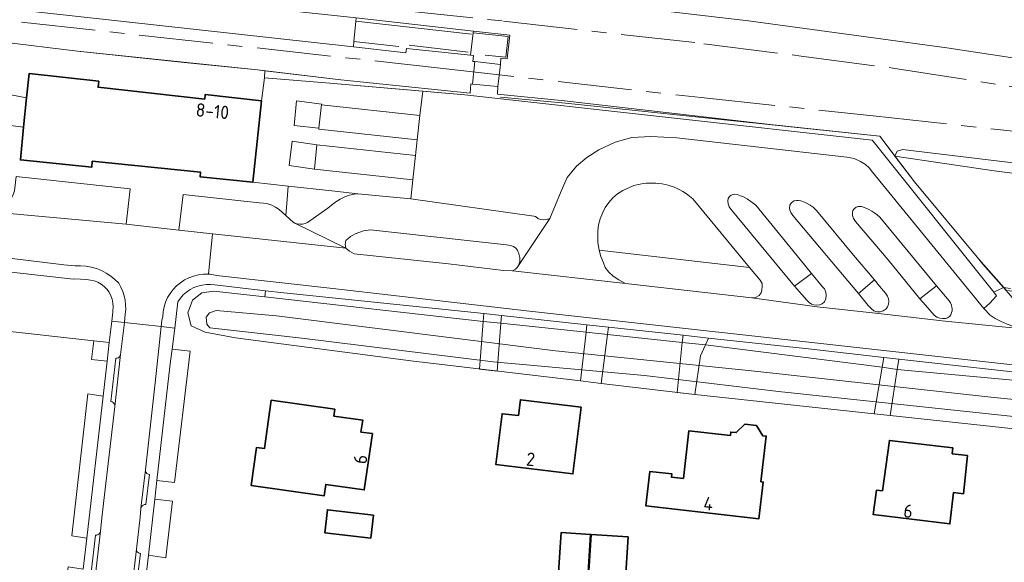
# Model space of a CAD drawing. Header units: metres. Extents: x 244832 to 245816, y 594581 to 595225.
# Tile 32 of 34: x 245589 to 245722, y 595044 to 595117. Entities that reach past the tile are written whole.
import ezdxf
from ezdxf.enums import TextEntityAlignment as Align

# ---------------------------------------------------------------- set-up
doc = ezdxf.new("R2010")
doc.units = ezdxf.units.M
doc.linetypes.add('AM-AS', pattern=[16, 10, -2, 2, -2])
doc.linetypes.add('IE-TERREINAFSCHEIDING', pattern=[10, 8, -2])
for name, color, linetype, lineweight in [('B-XX-AM-AS_SPOOR-G', 10, 'AM-AS', 18), ('B-XX-GR-GRAS-GV', 60, 'Continuous', 13), ('B-XX-GR-GROENVOORZIENING-GV', 80, 'Continuous', 18), ('B-XX-IE-TERREINAFSCHEIDING-G', 210, 'IE-TERREINAFSCHEIDING', 18), ('B-XX-IE-TERREINAFSCHEIDING_KUNSTMATIG_HEKWERK-G', 20, 'IE-TERREINAFSCHEIDING-KUNSTMATIG', 18), ('B-XX-KW-KUNSTWERK_DEK-GV', 170, 'Continuous', 18), ('B-XX-KW-KUNSTWERK_PERRON-GV', 170, 'Continuous', 18), ('B-XX-OG-BEBOUWING-GV', 7, 'Continuous', 35), ('B-XX-OG-BEBOUWING-T18', 10, 'Continuous', 18), ('B-XX-OG-BEBOUWING_OVERBOUWING-GV', 7, 'Continuous', 18), ('B-XX-OG-TERREIN_ERF-GV', 7, 'Continuous', 18), ('B-XX-OG-WATER-GV', 130, 'Continuous', 18), ('B-XX-OG-WATER_SLOOT-GV', 120, 'Continuous', 18), ('B-XX-VH-VERHARDING_GESLOTEN-GV', 252, 'Continuous', 18), ('B-XX-VH-VERHARDING_HALFVERHARDING-GV', 252, 'Continuous', 18), ('B-XX-VH-VERHARDING_OPEN-GV', 252, 'Continuous', 18), ('B-XX-VH-VERHARDING_TEGEL-GV', 252, 'Continuous', 18)]:
    doc.layers.add(name, color=color, linetype=linetype, lineweight=lineweight)
doc.styles.add('NLCS-ISO-M-T18', font='NLCS-ISO.ttf', dxfattribs={"height": 1.8})
doc.linetypes.add('IE-TERREINAFSCHEIDING-KUNSTMATIG', pattern='A,4,[82,NLCS.SHX,S=0.75,R=90,X=0,Y=0],4,-2', length=10)

msp = doc.modelspace()

# ---------------------------------------------------------------- linework, layer by layer
at = {"layer": 'B-XX-AM-AS_SPOOR-G', "color": 252}
for points in [[(245421.24, 595137.44), (245451.61, 595137.6), (245462.74, 595137.34), (245474.43, 595136.68), (245503.21, 595133.76), (245527.53, 595131.02), (245614.73, 595121.51), (245640.22, 595118.63), (245654.32, 595117.16), (245681.41, 595114.11), (245694.55, 595112.43), (245706.94, 595110.81), (245722.63, 595108.36), (245734.42, 595106.34), (245746.57, 595104.02), (245756.76, 595101.94), (245770.47, 595098.93)], [(245421.11, 595135.39), (245446.08, 595132.74), (245645.79, 595110.81), (245681.03, 595106.83), (245704.25, 595104.38), (245770.1, 595097.11)]]:
    msp.add_lwpolyline(points, dxfattribs=at)
at = {"layer": 'B-XX-GR-GRAS-GV', "color": 252}
msp.add_lwpolyline([(245707.2, 595098.93), (245720.62, 595096.94), (245744.91, 595093.83), (245766.02, 595091.56), (245784.31, 595089.79), (245791.1, 595089.45), (245793.42, 595089.68), (245794.22, 595090.62), (245741.83, 595095.79), (245708.22, 595099.82), (245707.52, 595099.58)], close=True, dxfattribs=at)
msp.add_lwpolyline([(245744.91, 595093.83), (245720.62, 595096.94), (245707.2, 595098.93), (245709.84, 595095.45), (245718.53, 595085), (245719.08, 595084.36), (245721.87, 595081.18), (245722.83, 595081.06)], dxfattribs=at)
at = {"layer": 'B-XX-GR-GROENVOORZIENING-GV', "color": 252}
msp.add_lwpolyline([(245658, 595120.66), (245687.44, 595117.18), (245714.24, 595113.53), (245738.23, 595109.89)], dxfattribs=at)
for points in [[(245632.36, 595109.21), (245622.08, 595110.44), (245622.05, 595109.5), (245630.31, 595108.81), (245649.09, 595107.22), (245704.14, 595101.09), (245704.21, 595101.01), (245720.57, 595080.57), (245720.92, 595080.73), (245721.87, 595081.18), (245719.08, 595084.36), (245718.53, 595085), (245709.84, 595095.45), (245707.2, 595098.93), (245705.16, 595101.63), (245690.35, 595103.19), (245662.55, 595106.38), (245653.52, 595107.29), (245653.58, 595108.32), (245650.13, 595108.66), (245649.91, 595108.68), (245649.8, 595107.45)], [(245679.25, 595093.69), (245678.9, 595093.94), (245678.54, 595094.16), (245678.16, 595094.36), (245677.78, 595094.55), (245677.39, 595094.72), (245676.99, 595094.86), (245676.58, 595094.99), (245676.17, 595095.1), (245675.75, 595095.18), (245675.33, 595095.24), (245674.9, 595095.28), (245674.48, 595095.3), (245674.05, 595095.3), (245673.62, 595095.27), (245673.2, 595095.23), (245672.78, 595095.16), (245672.36, 595095.07), (245671.95, 595094.96), (245670.43, 595094.29), (245669.74, 595093.82), (245669.11, 595093.28), (245668.55, 595092.66), (245668.07, 595091.98), (245667.68, 595091.24), (245667.38, 595090.46), (245667.17, 595089.66), (245667.07, 595088.83), (245667.06, 595088), (245667.09, 595087.29), (245667.15, 595086.73), (245667.23, 595086.24), (245687.54, 595083.9), (245679.91, 595093.15)], [(245631.55, 595092.65), (245632.28, 595093.14), (245632.9, 595093.44), (245633.53, 595093.66), (245634.13, 595093.78), (245634.66, 595093.84), (245631.15, 595094.23), (245625.24, 595094.88), (245625.08, 595093.12), (245624.9, 595090.91), (245625.94, 595089.97), (245625.98, 595089.96), (245626.01, 595089.94), (245626.05, 595089.92), (245626.08, 595089.91), (245626.12, 595089.89), (245626.46, 595089.78), (245626.81, 595089.73), (245627.17, 595089.75), (245627.52, 595089.83), (245627.85, 595089.98), (245628.15, 595090.18), (245630.58, 595091.92)], [(245655.99, 595086.52), (245655.68, 595086.74), (245655.27, 595086.85), (245654.72, 595086.93), (245636.35, 595088.99), (245635.41, 595088.86), (245634.3, 595088.43), (245633.67, 595088.1), (245633.04, 595087.54), (245632.92, 595086.98), (245633.03, 595086.51), (245633.5, 595086.11), (245634.13, 595085.74), (245646.89, 595084.37), (245654.32, 595083.47), (245655.55, 595083.44), (245655.95, 595083.66), (245656.19, 595083.88), (245656.36, 595084.14), (245656.45, 595084.44), (245656.55, 595084.69), (245656.55, 595084.97), (245656.54, 595085.25), (245656.45, 595085.59), (245656.2, 595086.22)], [(245598, 595082.25), (245596.37, 595082.36), (245596.25, 595082.31), (245583.76, 595083.72), (245576.35, 595084.88), (245560.39, 595086.55), (245559.36, 595078.42), (245598.97, 595074.01), (245601.06, 595073.78), (245601.39, 595076.63), (245601.54, 595077.84), (245601.55, 595078.06), (245601.59, 595078.57), (245601.56, 595079.09), (245601.45, 595079.6), (245601.28, 595080.08), (245601.03, 595080.54), (245600.73, 595080.96), (245600.37, 595081.33), (245599.96, 595081.64), (245599.51, 595081.9), (245599.02, 595082.08), (245598.52, 595082.2)], [(245687.54, 595083.9), (245667.23, 595086.24), (245667.48, 595085.38), (245667.83, 595084.5), (245668.08, 595083.9), (245668.57, 595083.28), (245669.16, 595082.74), (245669.91, 595082.22), (245670.82, 595081.72), (245687.89, 595079.78), (245688.36, 595079.83), (245688.87, 595080.1), (245689.12, 595080.46), (245689.23, 595080.86), (245689.27, 595081.33), (245689.25, 595081.73), (245688.99, 595082.17)], [(245697.44, 595081.28), (245695.94, 595083.08), (245693.64, 595081.35), (245695.3, 595079.47), (245695.6, 595079.16), (245695.95, 595078.94), (245696.26, 595078.84), (245696.58, 595078.8), (245697.02, 595078.85), (245697.38, 595078.98), (245697.67, 595079.27), (245697.87, 595079.67), (245697.9, 595080.15), (245697.88, 595080.57), (245697.67, 595081)], [(245705.94, 595080.42), (245705.1, 595081.38), (245704.43, 595082.21), (245702.28, 595080.36), (245703.58, 595078.77), (245703.99, 595078.34), (245704.36, 595078.06), (245704.77, 595077.91), (245704.79, 595077.91), (245705.19, 595077.92), (245705.64, 595078.06), (245706.02, 595078.3), (245706.21, 595078.59), (245706.33, 595078.92), (245706.37, 595079.3), (245706.36, 595079.64), (245706.22, 595080)], [(245622.18, 595080.75), (245622.06, 595079.92), (245651.6, 595076.59), (245651.69, 595077.67), (245624.63, 595080.47)], [(245714.54, 595079.4), (245712.84, 595081.4), (245710.57, 595079.67), (245711.33, 595078.8), (245712.5, 595077.47), (245712.88, 595077.2), (245713.29, 595077.07), (245713.63, 595077.02), (245714.03, 595077.01), (245714.32, 595077.08), (245714.57, 595077.29), (245714.74, 595077.51), (245714.86, 595077.8), (245714.93, 595078.04), (245714.92, 595078.33), (245714.91, 595078.53), (245714.87, 595078.8), (245714.73, 595079.14)], [(245722.49, 595080.47), (245721.87, 595081.18), (245720.92, 595080.73), (245720.57, 595080.57), (245720.93, 595080.07), (245720.03, 595079.06), (245719.23, 595078.34), (245720.08, 595077.46), (245720.75, 595077.01), (245721.56, 595076.59), (245722.35, 595076.23), (245723.25, 595075.91), (245723.99, 595075.76), (245724.9, 595075.56), (245726.86, 595075.38)], [(245665.6, 595076.15), (245654.05, 595077.41), (245653.98, 595076.38), (245665.49, 595075.14)], [(245678.58, 595074.74), (245668.51, 595075.84), (245668.38, 595074.83), (245678.48, 595073.75)], [(245601.06, 595073.78), (245598.97, 595074.01), (245598.68, 595071.48), (245600.76, 595071.23)], [(245695.92, 595072.85), (245682.02, 595074.36), (245681.6, 595073.44), (245705.49, 595070.44), (245705.71, 595071.76)], [(245611.99, 595072.58), (245609.54, 595072.85), (245609.34, 595071.26), (245608.99, 595068.12), (245607.51, 595055.13), (245609.89, 595054.85)], [(245731.14, 595068.91), (245707.72, 595071.53), (245707.51, 595070.14), (245731.47, 595067.9)], [(245600.22, 595066.54), (245598.15, 595066.83), (245595.99, 595047.68), (245598.02, 595047.36)], [(245609.6, 595052.36), (245607.2, 595052.63), (245606.36, 595045.03), (245608.69, 595044.68), (245608.83, 595045.92)]]:
    msp.add_lwpolyline(points, close=True, dxfattribs=at)
at = {"layer": 'B-XX-IE-TERREINAFSCHEIDING-G', "color": 252}
for points in [[(245640.19, 595113.72), (245634.11, 595114.42)], [(245649.53, 595112.97), (245640.6, 595114.03)]]:
    msp.add_lwpolyline(points, dxfattribs=at)
at = {"layer": 'B-XX-IE-TERREINAFSCHEIDING_KUNSTMATIG_HEKWERK-G', "color": 252}
for points in [[(245634.36, 595117.14), (245649.99, 595115.4)], [(245649.8, 595107.45), (245632.36, 595109.21), (245621.07, 595110.56), (245596.76, 595113.11), (245576.12, 595115.6), (245575.83, 595111.77)], [(245651.85, 595112.54), (245654.66, 595112.27), (245654.94, 595115.07), (245650.24, 595115.58)], [(245806.13, 595087.39), (245805.95, 595087.29), (245803.94, 595083.6), (245802.2, 595081.07), (245799.54, 595078.78), (245796.71, 595076.97), (245792.42, 595074.97), (245787.76, 595074.18), (245782.93, 595073.92), (245773.35, 595075.07), (245722.3, 595080.79), (245718.53, 595085), (245709.84, 595095.45), (245705.16, 595101.63), (245662.68, 595106.06), (245653.93, 595106.89)]]:
    msp.add_lwpolyline(points, dxfattribs=at)
at = {"layer": 'B-XX-KW-KUNSTWERK_DEK-GV', "color": 252}
for points in [[(245653.98, 595076.38), (245651.6, 595076.59), (245651.23, 595071.9), (245651.09, 595070.18), (245653.49, 595069.9)], [(245668.38, 595074.83), (245665.49, 595075.14), (245664.71, 595068.57), (245667.51, 595068.24)], [(245681.6, 595073.44), (245678.48, 595073.75), (245677.77, 595067.02), (245680.18, 595066.74), (245680.93, 595071.97)], [(245707.51, 595070.14), (245705.49, 595070.44), (245704.42, 595064.14), (245706.56, 595063.91)]]:
    msp.add_lwpolyline(points, close=True, dxfattribs=at)
at = {"layer": 'B-XX-KW-KUNSTWERK_PERRON-GV', "color": 252}
msp.add_lwpolyline([(245634.04, 595113.67), (245634.11, 595114.42), (245634.36, 595117.14), (245634.4, 595117.59), (245582.27, 595123.19), (245562.04, 595125.49), (245497.49, 595132.56), (245472.33, 595135.09), (245471.97, 595131.5), (245517.13, 595126.6)], close=True, dxfattribs=at)
at = {"layer": 'B-XX-OG-BEBOUWING-GV', "color": 252}
for points in [[(245621.65, 595106.4), (245614.04, 595107.24), (245613.97, 595106.64), (245599.55, 595108.23), (245599.64, 595109.04), (245590.23, 595110.08), (245589.89, 595106.79), (245589.49, 595102.85), (245589.05, 595098.41), (245598.69, 595097.43), (245598.77, 595098.24), (245613.4, 595096.76), (245613.34, 595096.15), (245620.45, 595095.43)], [(245631.54, 595064.75), (245622.95, 595065.97), (245622.02, 595059.45), (245620.97, 595059.6), (245620.24, 595054.45), (245630.09, 595053.05), (245630.31, 595054.6), (245635.52, 595053.86), (245636.61, 595061.46), (245635.07, 595061.68), (245635.3, 595063.29), (245631.41, 595063.84)], [(245664.8, 595065.05), (245656.61, 595066.03), (245656.35, 595063.89), (245654.14, 595064.15), (245653.31, 595057.28), (245663.71, 595056.03)], [(245688.52, 595062.55), (245686.95, 595062.73), (245685.76, 595061.6), (245685.02, 595061.68), (245684.97, 595061.21), (245679.38, 595061.85), (245678.64, 595055.41), (245677.01, 595055.6), (245677.06, 595056.04), (245674.11, 595056.37), (245673.57, 595051.7), (245688.84, 595049.97), (245689.42, 595054.93), (245689.11, 595054.96), (245689.82, 595061.13), (245689.37, 595061.18)], [(245715.03, 595059.54), (245706.47, 595060.54), (245705.51, 595053.74), (245704.72, 595053.84), (245704.27, 595050.53), (245714.63, 595049.27), (245715.11, 595053.51), (245716.47, 595053.34), (245717.03, 595058.49), (245714.96, 595058.74)], [(245636.77, 595050.46), (245630.53, 595051.19), (245630.17, 595048.08), (245636.4, 595047.35)], [(245666.1, 595047.86), (245662.1, 595048.11), (245661.59, 595040.02), (245665.58, 595039.77)], [(245671.15, 595047.54), (245666.15, 595047.85), (245665.39, 595035.87), (245670.39, 595035.55)]]:
    msp.add_lwpolyline(points, close=True, dxfattribs=at)
at = {"layer": 'B-XX-OG-BEBOUWING_OVERBOUWING-GV', "color": 252}
for points in [[(245629.75, 595105.87), (245629.72, 595105.88), (245629.37, 595102.69), (245629.36, 595102.58), (245642.66, 595101.13), (245643.02, 595104.42)], [(245642.42, 595099), (245629.12, 595100.46), (245628.77, 595097.18), (245642.07, 595095.72)]]:
    msp.add_lwpolyline(points, close=True, dxfattribs=at)
at = {"layer": 'B-XX-OG-TERREIN_ERF-GV', "color": 252}
for points in [[(245586.81, 595107.4), (245589.89, 595106.79), (245590.23, 595110.08), (245599.64, 595109.04), (245599.55, 595108.23), (245613.97, 595106.64), (245614.04, 595107.24), (245621.65, 595106.4), (245622.05, 595109.5), (245622.08, 595110.44), (245621.07, 595110.56), (245611.17, 595111.58), (245596.76, 595113.11), (245576.12, 595115.6)], [(245728.76, 595061.52), (245706.56, 595063.91), (245704.42, 595064.14), (245680.18, 595066.74), (245667.51, 595068.24), (245664.71, 595068.57), (245641.82, 595071.28), (245618.12, 595074.41), (245614, 595075.14), (245612.14, 595076.01), (245611.68, 595077.78), (245612.31, 595079.47), (245613.55, 595080.45), (245615.18, 595080.69), (245622.06, 595079.92), (245622.18, 595080.75), (245615.34, 595081.53), (245614.76, 595081.6), (245614.18, 595081.6), (245613.6, 595081.52), (245613.03, 595081.38), (245612.49, 595081.18), (245611.98, 595080.9), (245611.5, 595080.57), (245611.06, 595080.18), (245610.67, 595079.75), (245610.34, 595079.27), (245609.9, 595075.71), (245609.54, 595072.85), (245611.99, 595072.58), (245609.89, 595054.85), (245607.51, 595055.13), (245607.2, 595052.63), (245609.6, 595052.36), (245608.83, 595045.92), (245608.69, 595044.68), (245606.36, 595045.03), (245605.89, 595040.85)], [(245588.14, 594982.88), (245589.79, 594998.12), (245590.41, 594999.44), (245591.02, 595003.98), (245593.06, 595003.64), (245593.82, 595010.12), (245591.75, 595010.45), (245595.51, 595043.49), (245597.54, 595043.18), (245598.02, 595047.36), (245595.99, 595047.68), (245598.15, 595066.83), (245600.22, 595066.54), (245600.76, 595071.23), (245598.68, 595071.48), (245598.97, 595074.01), (245559.36, 595078.42)]]:
    msp.add_lwpolyline(points, dxfattribs=at)
for points in [[(245635.07, 595061.68), (245636.61, 595061.46), (245635.52, 595053.86), (245630.31, 595054.6), (245630.09, 595053.05), (245620.24, 595054.45), (245620.97, 595059.6), (245622.02, 595059.45), (245622.95, 595065.97), (245631.54, 595064.75), (245631.41, 595063.84), (245635.3, 595063.29)], [(245653.31, 595057.28), (245654.14, 595064.15), (245656.35, 595063.89), (245656.61, 595066.03), (245664.8, 595065.05), (245663.71, 595056.03)], [(245688.84, 595049.97), (245673.57, 595051.7), (245674.11, 595056.37), (245677.06, 595056.04), (245677.01, 595055.6), (245678.64, 595055.41), (245679.38, 595061.85), (245684.97, 595061.21), (245685.02, 595061.68), (245685.76, 595061.6), (245686.95, 595062.73), (245688.52, 595062.55), (245689.37, 595061.18), (245689.82, 595061.13), (245689.11, 595054.96), (245689.42, 595054.93)], [(245714.63, 595049.27), (245704.27, 595050.53), (245704.72, 595053.84), (245705.51, 595053.74), (245706.47, 595060.54), (245715.03, 595059.54), (245714.96, 595058.74), (245717.03, 595058.49), (245716.47, 595053.34), (245715.11, 595053.51)], [(245636.4, 595047.35), (245630.17, 595048.08), (245630.53, 595051.19), (245636.77, 595050.46)], [(245665.58, 595039.77), (245661.59, 595040.02), (245662.1, 595048.11), (245666.1, 595047.86)], [(245670.39, 595035.55), (245665.39, 595035.87), (245666.15, 595047.85), (245671.15, 595047.54)]]:
    msp.add_lwpolyline(points, close=True, dxfattribs=at)
at = {"layer": 'B-XX-OG-WATER-GV', "color": 252}
msp.add_lwpolyline([(245750.21, 595063.36), (245720.17, 595066.38), (245688.27, 595069.88), (245661.37, 595072.62), (245623.65, 595077.38), (245615.5, 595078.1), (245614.6, 595077.78), (245614.15, 595077.19), (245614.23, 595076.26), (245614.67, 595075.73), (245627.08, 595074.37), (245652.95, 595071.17), (245673.36, 595069.31), (245691.46, 595067.16), (245735.54, 595062.46)], dxfattribs=at)
at = {"layer": 'B-XX-OG-WATER_SLOOT-GV', "color": 252}
for points in [[(245731.47, 595067.9), (245707.51, 595070.14), (245705.49, 595070.44), (245681.6, 595073.44), (245678.48, 595073.75), (245668.38, 595074.83), (245665.49, 595075.14), (245653.98, 595076.38), (245651.6, 595076.59), (245622.06, 595079.92), (245615.18, 595080.69), (245613.55, 595080.45), (245612.31, 595079.47), (245611.68, 595077.78), (245612.14, 595076.01), (245614, 595075.14), (245618.12, 595074.41), (245641.82, 595071.28), (245664.71, 595068.57), (245667.51, 595068.24), (245680.18, 595066.74), (245704.42, 595064.14), (245706.56, 595063.91), (245728.76, 595061.52)], [(245735.54, 595062.46), (245691.46, 595067.16), (245673.36, 595069.31), (245652.95, 595071.17), (245627.08, 595074.37), (245614.67, 595075.73), (245614.23, 595076.26), (245614.15, 595077.19), (245614.6, 595077.78), (245615.5, 595078.1), (245623.65, 595077.38), (245661.37, 595072.62), (245688.27, 595069.88), (245720.17, 595066.38), (245750.21, 595063.36)]]:
    msp.add_lwpolyline(points, dxfattribs=at)
at = {"layer": 'B-XX-VH-VERHARDING_GESLOTEN-GV', "color": 252}
for points in [[(245650.13, 595108.66), (245653.58, 595108.32), (245653.9, 595111.31), (245650.45, 595111.69)], [(245603.87, 595094.52), (245588.48, 595096.2), (245588.26, 595094.23), (245588.06, 595093.71), (245587.8, 595093.23), (245587.47, 595092.79), (245587.08, 595092.4), (245586.64, 595092.07), (245586.15, 595091.81), (245585.64, 595091.62), (245585.1, 595091.51), (245584.55, 595091.47), (245603.36, 595089.74)], [(245624.9, 595090.91), (245624.45, 595091.32), (245624.02, 595091.71), (245623.54, 595092.03), (245623.03, 595092.29), (245622.48, 595092.47), (245621.91, 595092.58), (245621.33, 595092.62), (245611.04, 595093.73), (245610.48, 595088.94), (245615.01, 595088.45), (245633.03, 595086.51), (245626.12, 595089.89), (245626.08, 595089.91), (245626.05, 595089.92), (245626.01, 595089.94), (245625.98, 595089.96), (245625.94, 595089.97)], [(245660.58, 595090.49), (245660.12, 595090.36), (245659.67, 595090.32), (245659.29, 595090.36), (245658.98, 595090.52), (245658.83, 595090.66), (245658.66, 595090.77), (245658.43, 595090.83), (245641.8, 595093.17), (245634.66, 595093.84), (245634.13, 595093.78), (245633.53, 595093.66), (245632.9, 595093.44), (245632.28, 595093.14), (245631.55, 595092.65), (245630.58, 595091.92), (245628.15, 595090.18), (245627.85, 595089.98), (245627.52, 595089.83), (245627.17, 595089.75), (245626.81, 595089.73), (245626.46, 595089.78), (245626.12, 595089.89), (245633.03, 595086.51), (245632.92, 595086.98), (245633.04, 595087.54), (245633.67, 595088.1), (245634.3, 595088.43), (245635.41, 595088.86), (245636.35, 595088.99), (245654.72, 595086.93), (245655.27, 595086.85), (245655.68, 595086.74), (245655.99, 595086.52), (245656.2, 595086.22), (245656.45, 595085.59), (245656.54, 595085.25), (245656.55, 595084.97), (245656.55, 595084.69), (245656.45, 595084.44), (245656.36, 595084.14)]]:
    msp.add_lwpolyline(points, close=True, dxfattribs=at)
for points in [[(245588.48, 595096.2), (245603.87, 595094.52), (245603.36, 595089.74), (245610.48, 595088.94), (245611.04, 595093.73), (245621.33, 595092.62), (245621.91, 595092.58), (245622.48, 595092.47), (245623.03, 595092.29), (245623.54, 595092.03), (245624.02, 595091.71), (245624.45, 595091.32), (245624.9, 595090.91), (245625.08, 595093.12), (245625.24, 595094.88), (245620.45, 595095.43), (245613.34, 595096.15), (245613.4, 595096.76), (245598.77, 595098.24), (245598.69, 595097.43), (245589.05, 595098.41), (245589.49, 595102.85), (245587.71, 595103.05)], [(245547.44, 595090.08), (245594.94, 595084.25), (245596.45, 595084.1), (245597.18, 595084.12), (245597.91, 595084.06), (245598.62, 595083.94), (245599.32, 595083.74), (245600, 595083.47), (245600.64, 595083.14), (245601.26, 595082.74), (245601.82, 595082.29), (245602.34, 595081.78), (245602.64, 595081.23), (245602.88, 595080.66), (245603.07, 595080.07), (245603.19, 595079.46), (245603.27, 595078.84), (245603.28, 595078.22), (245603.23, 595077.59), (245603.1, 595076.48), (245608.09, 595075.92), (245608.18, 595076.76), (245608.26, 595077.08), (245608.28, 595077.24), (245608.33, 595077.91), (245608.46, 595078.57), (245608.66, 595079.21), (245608.94, 595079.82), (245609.28, 595080.4), (245609.69, 595080.93), (245610.15, 595081.42), (245610.67, 595081.84), (245611.23, 595082.21), (245611.83, 595082.51), (245612.46, 595082.74), (245613.11, 595082.9), (245613.78, 595082.98), (245614.45, 595082.98), (245615.01, 595088.45), (245610.48, 595088.94), (245603.36, 595089.74), (245584.55, 595091.47)], [(245724.9, 595075.56), (245714, 595076.66), (245704.97, 595077.69), (245696.69, 595078.59), (245687.89, 595079.78), (245670.82, 595081.72), (245655.55, 595083.44), (245654.32, 595083.47), (245646.89, 595084.37), (245634.13, 595085.74), (245633.5, 595086.11), (245633.03, 595086.51), (245615.01, 595088.45), (245614.45, 595082.98), (245614.68, 595082.97), (245614.9, 595082.94), (245615.13, 595082.91), (245615.35, 595082.87), (245615.57, 595082.82), (245631.25, 595081.06), (245648.46, 595079.06), (245657.45, 595078.06), (245760.49, 595066.6)], [(245604.16, 595040.89), (245604.73, 595045.85), (245605.23, 595050.16), (245605.35, 595051.37), (245605.35, 595051.37), (245605.35, 595051.37), (245605.35, 595051.38), (245605.35, 595051.38), (245605.35, 595051.38), (245605.95, 595056.56), (245607.27, 595068.31), (245608.09, 595075.92), (245603.1, 595076.48), (245602.6, 595072.13), (245601.81, 595065.13), (245600.12, 595050.5), (245599.88, 595048.29), (245599.88, 595048.29), (245599.88, 595048.28), (245599.88, 595048.28), (245599.87, 595048.27), (245599.87, 595048.27), (245599.15, 595042.06)]]:
    msp.add_lwpolyline(points, dxfattribs=at)
at = {"layer": 'B-XX-VH-VERHARDING_HALFVERHARDING-GV', "color": 252}
for points in [[(245576.12, 595115.6), (245596.76, 595113.11), (245611.17, 595111.58), (245621.07, 595110.56), (245622.08, 595110.44), (245632.36, 595109.21), (245649.8, 595107.45), (245649.91, 595108.68), (245650.13, 595108.66), (245650.45, 595111.69), (245650.2, 595111.72), (245650.29, 595112.52), (245649.87, 595112.56), (245641.24, 595113.47), (245641.14, 595112.89), (245634.04, 595113.67), (245517.13, 595126.6)], [(245738.23, 595109.89), (245714.24, 595113.53), (245687.44, 595117.18), (245658, 595120.66)], [(245634.4, 595117.59), (245650.27, 595115.8), (245655.18, 595115.24), (245654.84, 595112.07), (245653.98, 595112.17), (245653.9, 595111.31), (245653.58, 595108.32), (245653.52, 595107.29), (245662.55, 595106.38), (245690.35, 595103.19), (245705.16, 595101.63), (245707.2, 595098.93), (245707.52, 595099.58), (245708.22, 595099.82), (245741.83, 595095.79)]]:
    msp.add_lwpolyline(points, dxfattribs=at)
at = {"layer": 'B-XX-VH-VERHARDING_OPEN-GV', "color": 252}
for points in [[(245649.87, 595112.56), (245650.29, 595112.52), (245650.2, 595111.72), (245650.45, 595111.69), (245653.9, 595111.31), (245653.98, 595112.17), (245654.84, 595112.07), (245655.18, 595115.24), (245650.27, 595115.8), (245650.24, 595115.58)], [(245589.89, 595106.79), (245586.81, 595107.4), (245586.69, 595108.22), (245583.31, 595108.51), (245583.22, 595107.4), (245586.07, 595106.99), (245585.86, 595104.44), (245583.01, 595104.83), (245582.96, 595104.27), (245582.5, 595104.31), (245582.4, 595103.62), (245587.71, 595103.05), (245589.49, 595102.85)], [(245643.41, 595107.7), (245630.31, 595108.81), (245622.05, 595109.5), (245621.65, 595106.4), (245620.45, 595095.43), (245625.24, 595094.88), (245631.15, 595094.23), (245634.66, 595093.84), (245641.8, 595093.17), (245642.07, 595095.72), (245628.77, 595097.18), (245625.39, 595097.68), (245625.76, 595100.94), (245629.12, 595100.46), (245642.42, 595099), (245642.66, 595101.13), (245629.36, 595102.58), (245629.37, 595102.69), (245629.32, 595102.7), (245626.03, 595103.06), (245626.35, 595106.4), (245629.76, 595105.96), (245629.75, 595105.87), (245643.02, 595104.42)], [(245667.19, 595099.78), (245669.4, 595100.83), (245671.66, 595101.43), (245674.24, 595101.6), (245677.76, 595101.41), (245700.71, 595098.81), (245701.71, 595098.6), (245702.55, 595098.22), (245703.23, 595097.78), (245703.71, 595097.33), (245704.17, 595096.77), (245719.23, 595078.34), (245720.03, 595079.06), (245720.93, 595080.07), (245720.57, 595080.57), (245704.21, 595101.01), (245704.14, 595101.09), (245649.09, 595107.22), (245643.41, 595107.7), (245643.02, 595104.42), (245642.66, 595101.13), (245642.42, 595099), (245642.07, 595095.72), (245641.8, 595093.17), (245658.43, 595090.83), (245658.66, 595090.77), (245658.83, 595090.66), (245658.98, 595090.52), (245659.29, 595090.36), (245659.67, 595090.32), (245660.12, 595090.36), (245660.58, 595090.49), (245662.1, 595094.22), (245662.91, 595096.04), (245664.19, 595097.57), (245665.58, 595098.75)], [(245629.76, 595105.96), (245626.35, 595106.4), (245626.03, 595103.06), (245629.32, 595102.7), (245629.37, 595102.69), (245629.72, 595105.88), (245629.75, 595105.87)], [(245629.12, 595100.46), (245625.76, 595100.94), (245625.39, 595097.68), (245628.77, 595097.18)], [(245685.03, 595091.75), (245684.81, 595092.1), (245684.66, 595092.51), (245684.61, 595092.91), (245684.69, 595093.23), (245684.87, 595093.47), (245685.08, 595093.68), (245685.47, 595093.79), (245685.88, 595093.75), (245686.34, 595093.59), (245686.73, 595093.42), (245687.23, 595093.17), (245687.76, 595092.8), (245688.4, 595092.3), (245694.41, 595084.97), (245695.94, 595083.08), (245697.44, 595081.28), (245697.67, 595081), (245697.88, 595080.57), (245697.9, 595080.15), (245697.87, 595079.67), (245697.67, 595079.27), (245697.38, 595078.98), (245697.02, 595078.85), (245696.58, 595078.8), (245696.26, 595078.84), (245695.95, 595078.94), (245695.6, 595079.16), (245695.3, 595079.47), (245693.64, 595081.35)], [(245688.4, 595092.3), (245687.76, 595092.8), (245687.23, 595093.17), (245686.73, 595093.42), (245686.34, 595093.59), (245685.88, 595093.75), (245685.47, 595093.79), (245685.08, 595093.68), (245684.87, 595093.47), (245684.69, 595093.23), (245684.61, 595092.91), (245684.66, 595092.51), (245684.81, 595092.1), (245685.03, 595091.75), (245693.64, 595081.35), (245695.94, 595083.08), (245694.41, 595084.97)], [(245696.6, 595091.61), (245696.17, 595092.02), (245695.77, 595092.3), (245695.37, 595092.54), (245695, 595092.7), (245694.49, 595092.89), (245694.17, 595092.94), (245693.9, 595092.94), (245693.61, 595092.88), (245693.39, 595092.74), (245693.15, 595092.53), (245692.99, 595092.3), (245692.95, 595091.96), (245693.01, 595091.65), (245693.16, 595091.32), (245693.43, 595090.9), (245702.28, 595080.36), (245704.43, 595082.21), (245701.61, 595085.56)], [(245693.16, 595091.32), (245693.01, 595091.65), (245692.95, 595091.96), (245692.99, 595092.3), (245693.15, 595092.53), (245693.39, 595092.74), (245693.61, 595092.88), (245693.9, 595092.94), (245694.17, 595092.94), (245694.49, 595092.89), (245695, 595092.7), (245695.37, 595092.54), (245695.77, 595092.3), (245696.17, 595092.02), (245696.6, 595091.61), (245701.61, 595085.56), (245704.43, 595082.21), (245705.1, 595081.38), (245705.94, 595080.42), (245706.22, 595080), (245706.36, 595079.64), (245706.37, 595079.3), (245706.33, 595078.92), (245706.21, 595078.59), (245706.02, 595078.3), (245705.64, 595078.06), (245705.19, 595077.92), (245704.79, 595077.91), (245704.77, 595077.91), (245704.36, 595078.06), (245703.99, 595078.34), (245703.58, 595078.77), (245702.28, 595080.36), (245693.43, 595090.9)], [(245701.46, 595091.33), (245701.53, 595091.6), (245701.72, 595091.83), (245701.95, 595092.02), (245702.24, 595092.13), (245702.68, 595092.11), (245703.09, 595091.98), (245703.6, 595091.78), (245704.1, 595091.49), (245704.49, 595091.24), (245704.81, 595091.01), (245705.16, 595090.7), (245712.84, 595081.4), (245714.54, 595079.4), (245714.73, 595079.14), (245714.87, 595078.8), (245714.91, 595078.53), (245714.92, 595078.33), (245714.93, 595078.04), (245714.86, 595077.8), (245714.74, 595077.51), (245714.57, 595077.29), (245714.32, 595077.08), (245714.03, 595077.01), (245713.63, 595077.02), (245713.29, 595077.07), (245712.88, 595077.2), (245712.5, 595077.47), (245711.33, 595078.8), (245710.57, 595079.67), (245706.3, 595084.92), (245701.86, 595090.11), (245701.61, 595090.52), (245701.49, 595090.92)], [(245705.16, 595090.7), (245704.81, 595091.01), (245704.49, 595091.24), (245704.1, 595091.49), (245703.6, 595091.78), (245703.09, 595091.98), (245702.68, 595092.11), (245702.24, 595092.13), (245701.95, 595092.02), (245701.72, 595091.83), (245701.53, 595091.6), (245701.46, 595091.33), (245701.49, 595090.92), (245701.61, 595090.52), (245701.86, 595090.11), (245706.3, 595084.92), (245710.57, 595079.67), (245712.84, 595081.4)], [(245653.98, 595076.38), (245651.6, 595076.59), (245651.23, 595071.9), (245651.09, 595070.18), (245653.49, 595069.9)], [(245654.05, 595077.41), (245651.69, 595077.67), (245651.6, 595076.59), (245653.98, 595076.38)], [(245668.51, 595075.84), (245665.6, 595076.15), (245665.49, 595075.14), (245668.38, 595074.83)], [(245668.38, 595074.83), (245665.49, 595075.14), (245664.71, 595068.57), (245667.51, 595068.24)], [(245682.02, 595074.36), (245678.58, 595074.74), (245678.48, 595073.75), (245681.6, 595073.44)], [(245681.6, 595073.44), (245678.48, 595073.75), (245677.77, 595067.02), (245680.18, 595066.74), (245680.93, 595071.97)], [(245602.6, 595072.13), (245602.55, 595071.96), (245602.45, 595071.81), (245602.3, 595071.7), (245602.14, 595071.63), (245601.96, 595071.63), (245601.26, 595065.8), (245601.45, 595065.75), (245601.61, 595065.65), (245601.73, 595065.5), (245601.8, 595065.32), (245601.81, 595065.13)], [(245707.72, 595071.53), (245705.71, 595071.76), (245705.49, 595070.44), (245707.51, 595070.14)], [(245707.51, 595070.14), (245705.49, 595070.44), (245704.42, 595064.14), (245706.56, 595063.91)], [(245606.48, 595055.94), (245606.31, 595055.98), (245606.15, 595056.07), (245606.03, 595056.21), (245605.96, 595056.38), (245605.95, 595056.56), (245605.35, 595051.38), (245605.4, 595051.56), (245605.5, 595051.71), (245605.64, 595051.82), (245605.81, 595051.88), (245605.99, 595051.89)], [(245599.87, 595048.27), (245599.82, 595048.09), (245599.72, 595047.94), (245599.57, 595047.83), (245599.4, 595047.77), (245599.21, 595047.76), (245598.63, 595042.71), (245598.81, 595042.66), (245598.96, 595042.56), (245599.08, 595042.42), (245599.14, 595042.25), (245599.15, 595042.06)], [(245605.27, 595045.29), (245605.1, 595045.32), (245604.95, 595045.4), (245604.83, 595045.52), (245604.75, 595045.68), (245604.73, 595045.85), (245604.16, 595040.89), (245604.21, 595041.07), (245604.31, 595041.22), (245604.45, 595041.34), (245604.62, 595041.41), (245604.8, 595041.42)]]:
    msp.add_lwpolyline(points, close=True, dxfattribs=at)
for points in [[(245722.35, 595076.23), (245721.56, 595076.59), (245720.75, 595077.01), (245720.08, 595077.46), (245719.23, 595078.34), (245704.17, 595096.77), (245703.71, 595097.33), (245703.23, 595097.78), (245702.55, 595098.22), (245701.71, 595098.6), (245700.71, 595098.81), (245677.76, 595101.41), (245674.24, 595101.6), (245671.66, 595101.43), (245669.4, 595100.83), (245667.19, 595099.78), (245665.58, 595098.75), (245664.19, 595097.57), (245662.91, 595096.04), (245662.1, 595094.22), (245660.58, 595090.49), (245656.36, 595084.14), (245656.19, 595083.88), (245655.95, 595083.66), (245655.55, 595083.44), (245670.82, 595081.72), (245669.91, 595082.22), (245669.16, 595082.74), (245668.57, 595083.28), (245668.08, 595083.9), (245667.83, 595084.5), (245667.48, 595085.38), (245667.23, 595086.24), (245667.15, 595086.73), (245667.09, 595087.29), (245667.06, 595088), (245667.07, 595088.83), (245667.17, 595089.66), (245667.38, 595090.46), (245667.68, 595091.24), (245668.07, 595091.98), (245668.55, 595092.66), (245669.11, 595093.28), (245669.74, 595093.82), (245670.43, 595094.29), (245671.95, 595094.96), (245672.36, 595095.07), (245672.78, 595095.16), (245673.2, 595095.23), (245673.62, 595095.27), (245674.05, 595095.3), (245674.48, 595095.3), (245674.9, 595095.28), (245675.33, 595095.24), (245675.75, 595095.18), (245676.17, 595095.1), (245676.58, 595094.99), (245676.99, 595094.86), (245677.39, 595094.72), (245677.78, 595094.55), (245678.16, 595094.36), (245678.54, 595094.16), (245678.9, 595093.94), (245679.25, 595093.69), (245679.91, 595093.15), (245687.54, 595083.9), (245688.99, 595082.17), (245689.25, 595081.73), (245689.27, 595081.33), (245689.23, 595080.86), (245689.12, 595080.46), (245688.87, 595080.1), (245688.36, 595079.83), (245687.89, 595079.78), (245696.69, 595078.59), (245704.97, 595077.69), (245714, 595076.66), (245724.9, 595075.56)], [(245583.76, 595083.72), (245596.25, 595082.31), (245596.37, 595082.36), (245598, 595082.25), (245598.52, 595082.2), (245599.02, 595082.08), (245599.51, 595081.9), (245599.96, 595081.64), (245600.37, 595081.33), (245600.73, 595080.96), (245601.03, 595080.54), (245601.28, 595080.08), (245601.45, 595079.6), (245601.56, 595079.09), (245601.59, 595078.57), (245601.55, 595078.06), (245601.54, 595077.84), (245601.39, 595076.63), (245603.1, 595076.48), (245603.23, 595077.59), (245603.28, 595078.22), (245603.27, 595078.84), (245603.19, 595079.46), (245603.07, 595080.07), (245602.88, 595080.66), (245602.64, 595081.23), (245602.34, 595081.78), (245601.82, 595082.29), (245601.26, 595082.74), (245600.64, 595083.14), (245600, 595083.47), (245599.32, 595083.74), (245598.62, 595083.94), (245597.91, 595084.06), (245597.18, 595084.12), (245596.45, 595084.1), (245594.94, 595084.25), (245547.44, 595090.08)], [(245760.49, 595066.6), (245657.45, 595078.06), (245648.46, 595079.06), (245631.25, 595081.06), (245615.57, 595082.82), (245615.35, 595082.87), (245615.13, 595082.91), (245614.9, 595082.94), (245614.68, 595082.97), (245614.45, 595082.98), (245613.78, 595082.98), (245613.11, 595082.9), (245612.46, 595082.74), (245611.83, 595082.51), (245611.23, 595082.21), (245610.67, 595081.84), (245610.15, 595081.42), (245609.69, 595080.93), (245609.28, 595080.4), (245608.94, 595079.82), (245608.66, 595079.21), (245608.46, 595078.57), (245608.33, 595077.91), (245608.28, 595077.24), (245608.26, 595077.08), (245608.18, 595076.76), (245608.09, 595075.92), (245609.9, 595075.71), (245610.34, 595079.27), (245610.67, 595079.75), (245611.06, 595080.18), (245611.5, 595080.57), (245611.98, 595080.9), (245612.49, 595081.18), (245613.03, 595081.38), (245613.6, 595081.52), (245614.18, 595081.6), (245614.76, 595081.6), (245615.34, 595081.53), (245622.18, 595080.75), (245624.63, 595080.47), (245651.69, 595077.67), (245654.05, 595077.41), (245665.6, 595076.15), (245668.51, 595075.84), (245678.58, 595074.74), (245682.02, 595074.36), (245695.92, 595072.85), (245705.71, 595071.76), (245707.72, 595071.53), (245731.14, 595068.91)], [(245598.63, 595042.71), (245599.21, 595047.76), (245599.4, 595047.77), (245599.57, 595047.83), (245599.72, 595047.94), (245599.82, 595048.09), (245599.87, 595048.27), (245599.87, 595048.27), (245599.88, 595048.28), (245599.88, 595048.28), (245599.88, 595048.29), (245599.88, 595048.29), (245600.12, 595050.5), (245601.81, 595065.13), (245601.8, 595065.32), (245601.73, 595065.5), (245601.61, 595065.65), (245601.45, 595065.75), (245601.26, 595065.8), (245601.96, 595071.63), (245602.14, 595071.63), (245602.3, 595071.7), (245602.45, 595071.81), (245602.55, 595071.96), (245602.6, 595072.13), (245603.1, 595076.48), (245601.39, 595076.63), (245601.06, 595073.78), (245600.76, 595071.23), (245600.22, 595066.54), (245598.02, 595047.36), (245597.54, 595043.18)], [(245605.89, 595040.85), (245606.36, 595045.03), (245607.2, 595052.63), (245607.51, 595055.13), (245608.99, 595068.12), (245609.34, 595071.26), (245609.54, 595072.85), (245609.9, 595075.71), (245608.09, 595075.92), (245607.27, 595068.31), (245605.95, 595056.56), (245605.96, 595056.38), (245606.03, 595056.21), (245606.15, 595056.07), (245606.31, 595055.98), (245606.48, 595055.94), (245605.99, 595051.89), (245605.81, 595051.88), (245605.64, 595051.82), (245605.5, 595051.71), (245605.4, 595051.56), (245605.35, 595051.38), (245605.35, 595051.38), (245605.35, 595051.38), (245605.35, 595051.37), (245605.35, 595051.37), (245605.35, 595051.37), (245605.23, 595050.16), (245604.73, 595045.85), (245604.75, 595045.68), (245604.83, 595045.52), (245604.95, 595045.4), (245605.1, 595045.32), (245605.27, 595045.29), (245604.8, 595041.42)]]:
    msp.add_lwpolyline(points, dxfattribs=at)
at = {"layer": 'B-XX-VH-VERHARDING_TEGEL-GV', "color": 252}
msp.add_lwpolyline([(245649.87, 595112.56), (245650.24, 595115.58), (245650.27, 595115.8), (245634.4, 595117.59), (245634.36, 595117.14), (245634.11, 595114.42), (245634.04, 595113.67), (245641.14, 595112.89), (245641.24, 595113.47)], close=True, dxfattribs=at)

# ---------------------------------------------------------------- texts
at = {"layer": 'B-XX-OG-BEBOUWING-T18', "color": 252, "style": 'NLCS-ISO-M-T18'}
for s, rotation, p in [('8-10', 354.5, (245615, 595105)), ('6', 83.4, (245635, 595058)), ('2', 353.6, (245658, 595058)), ('4', 353.6, (245682, 595052)), ('6', 353.6, (245709, 595051))]:
    msp.add_text(s, height=1.8, rotation=rotation, dxfattribs=at).set_placement(p, align=Align.MIDDLE_CENTER)

doc.saveas('drawing.dxf')
